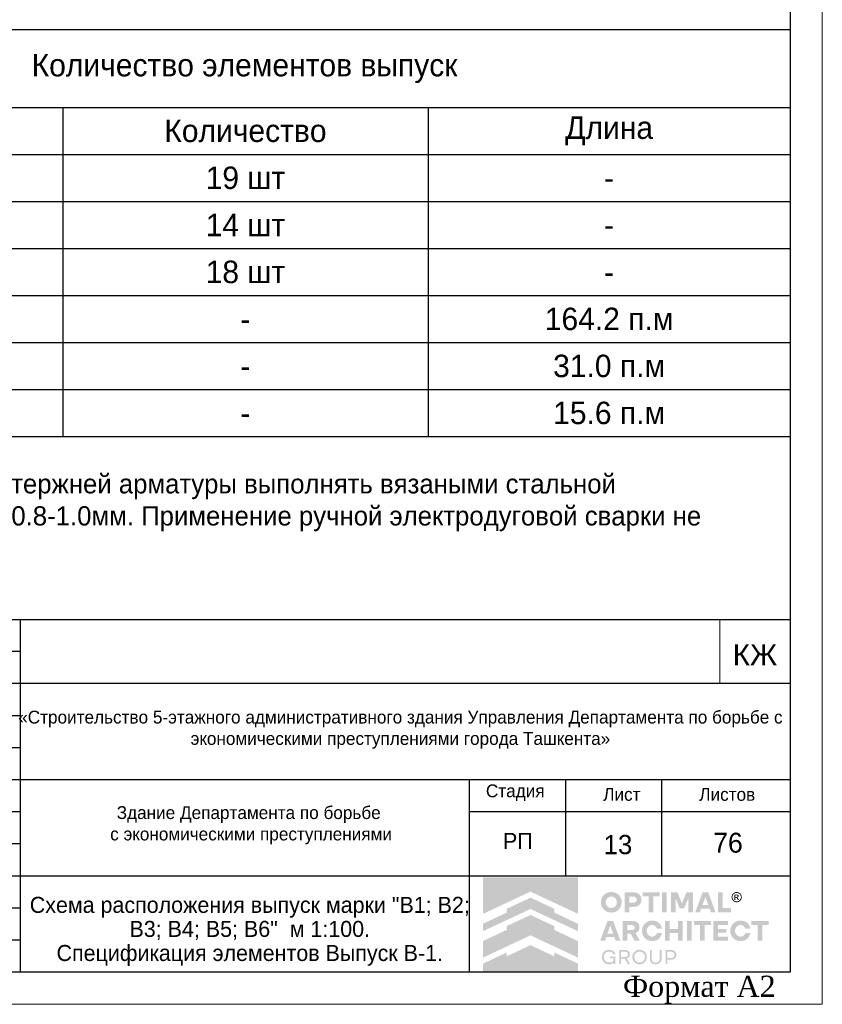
# Model space of a CAD drawing. Header units: millimetres. Extents: x -33345 to 4712671, y -3392 to 121473.
# Tile 176 of 256: x 961376 to 973888, y 44501 to 59853. Entities that reach past the tile are written whole.
import ezdxf

# ---------------------------------------------------------------- set-up
doc = ezdxf.new("R2010")
doc.units = ezdxf.units.MM
doc.layers.add('_линия', color=7, linetype='Continuous')
doc.layers.add('Маркировка', color=7, linetype='Continuous')
for name, color, linetype, lineweight in [('ACO-текст', 7, 'Continuous', 20), ('Lina', 7, 'Continuous', 20), ('Текст', 7, 'Continuous', 20)]:
    doc.layers.add(name, color=color, linetype=linetype, lineweight=lineweight)
doc.styles.add('ISO', font='isocpeui.ttf')
doc.styles.get("Standard").update_dxf_attribs({"font": 'arial.ttf'})
doc.styles.add('Times New Roman', font='times.ttf')
doc.styles.add('X-U-RW-01$0$StyleROMANS', font='GOTHIC.TTF')

# ---------------------------------------------------------------- blocks, each defined once
blk = doc.blocks.new('awe4tD')
at = {"layer": 'Lina', "ltscale": 10}
blk.add_lwpolyline([(-44239015, 22734378), (-44314815, 22734378), (-44314815, 22776378), (-44239015, 22776378)], close=True, dxfattribs=at)
at = {"layer": 'Lina', "lineweight": 30, "ltscale": 10}
blk.add_lwpolyline([(-44239515, 22734878), (-44312815, 22734878), (-44312815, 22775878), (-44239515, 22775878)], close=True, dxfattribs=at)
at = {"layer": 'Lina', "ltscale": 10, "insert": (-44242123, 22734824), "char_height": 330, "width": 2502.94, "attachment_point": 1, "style": 'Times New Roman'}
blk.add_mtext('Формат А2', dxfattribs=at)
blk = doc.blocks.new('logo')
at = {"true_color": 0x90e0ed}
h = blk.add_hatch(color=141, dxfattribs=at)
h.dxf.hatch_style = 1
h.paths.add_polyline_path([(5.672, 5.668), (0.009, 5.668), (0.009, 3.483), (1.425, 4.147), (2.84, 4.81), (4.256, 4.147), (5.672, 3.483)])
at = {"true_color": 0x212121}
h = blk.add_hatch(color=250, dxfattribs=at)
h.dxf.hatch_style = 1
h.paths.add_polyline_path([(8.107, 4.61), (8.086, 4.63), (8.064, 4.649), (8.041, 4.667), (8.017, 4.683), (7.992, 4.699), (7.967, 4.713), (7.94, 4.726), (7.912, 4.738), (7.884, 4.749), (7.855, 4.759), (7.825, 4.766), (7.795, 4.773), (7.763, 4.778), (7.732, 4.782), (7.7, 4.784), (7.667, 4.785), (7.634, 4.784), (7.602, 4.782), (7.571, 4.778), (7.54, 4.773), (7.51, 4.766), (7.48, 4.758), (7.451, 4.749), (7.422, 4.738), (7.394, 4.725), (7.367, 4.712), (7.341, 4.697), (7.316, 4.682), (7.292, 4.665), (7.269, 4.648), (7.247, 4.629), (7.226, 4.609), (7.206, 4.588), (7.187, 4.566), (7.169, 4.544), (7.153, 4.52), (7.137, 4.495), (7.122, 4.47), (7.109, 4.443), (7.097, 4.416), (7.086, 4.387), (7.076, 4.359), (7.068, 4.329), (7.061, 4.299), (7.056, 4.268), (7.053, 4.237), (7.05, 4.205), (7.05, 4.173), (7.05, 4.14), (7.053, 4.108), (7.056, 4.077), (7.061, 4.047), (7.068, 4.016), (7.076, 3.987), (7.086, 3.958), (7.097, 3.93), (7.109, 3.903), (7.122, 3.876), (7.137, 3.85), (7.153, 3.826), (7.169, 3.802), (7.187, 3.779), (7.206, 3.757), (7.226, 3.736), (7.247, 3.716), (7.269, 3.697), (7.292, 3.679), (7.316, 3.662), (7.341, 3.647), (7.367, 3.633), (7.394, 3.619), (7.422, 3.607), (7.451, 3.596), (7.48, 3.587), (7.51, 3.579), (7.54, 3.573), (7.571, 3.568), (7.602, 3.564), (7.634, 3.562), (7.667, 3.561), (7.7, 3.562), (7.732, 3.564), (7.763, 3.568), (7.795, 3.573), (7.825, 3.579), (7.855, 3.587), (7.884, 3.596), (7.912, 3.607), (7.94, 3.619), (7.967, 3.633), (7.992, 3.647), (8.017, 3.662), (8.041, 3.679), (8.064, 3.697), (8.086, 3.716), (8.107, 3.736), (8.127, 3.757), (8.146, 3.779), (8.164, 3.802), (8.181, 3.826), (8.196, 3.85), (8.211, 3.876), (8.224, 3.903), (8.237, 3.93), (8.248, 3.958), (8.257, 3.987), (8.265, 4.016), (8.272, 4.047), (8.277, 4.077), (8.281, 4.108), (8.283, 4.14), (8.284, 4.173), (8.283, 4.205), (8.281, 4.237), (8.277, 4.268), (8.272, 4.299), (8.265, 4.329), (8.257, 4.359), (8.248, 4.387), (8.237, 4.416), (8.224, 4.443), (8.211, 4.47), (8.196, 4.495), (8.181, 4.52), (8.164, 4.544), (8.146, 4.567), (8.127, 4.589)])
h.paths.add_polyline_path([(7.841, 4.464), (7.854, 4.455), (7.867, 4.446), (7.879, 4.436), (7.891, 4.426), (7.902, 4.415), (7.913, 4.403), (7.923, 4.391), (7.933, 4.379), (7.942, 4.366), (7.95, 4.352), (7.958, 4.338), (7.965, 4.324), (7.972, 4.308), (7.977, 4.293), (7.982, 4.277), (7.987, 4.261), (7.99, 4.244), (7.993, 4.228), (7.995, 4.21), (7.996, 4.193), (7.996, 4.175), (7.996, 4.157), (7.995, 4.139), (7.993, 4.121), (7.99, 4.104), (7.987, 4.088), (7.982, 4.071), (7.977, 4.055), (7.972, 4.039), (7.965, 4.024), (7.958, 4.009), (7.95, 3.994), (7.942, 3.981), (7.933, 3.967), (7.923, 3.955), (7.913, 3.942), (7.902, 3.931), (7.891, 3.92), (7.879, 3.909), (7.867, 3.9), (7.854, 3.891), (7.841, 3.882), (7.827, 3.874), (7.813, 3.867), (7.798, 3.86), (7.783, 3.854), (7.767, 3.849), (7.751, 3.844), (7.735, 3.841), (7.718, 3.838), (7.701, 3.836), (7.684, 3.835), (7.667, 3.834), (7.649, 3.835), (7.632, 3.836), (7.615, 3.838), (7.598, 3.841), (7.582, 3.844), (7.566, 3.849), (7.551, 3.854), (7.535, 3.86), (7.521, 3.867), (7.506, 3.874), (7.492, 3.882), (7.479, 3.891), (7.466, 3.9), (7.454, 3.909), (7.442, 3.92), (7.431, 3.931), (7.42, 3.942), (7.41, 3.955), (7.4, 3.967), (7.391, 3.981), (7.383, 3.994), (7.375, 4.009), (7.368, 4.024), (7.362, 4.039), (7.356, 4.055), (7.351, 4.071), (7.347, 4.088), (7.343, 4.104), (7.34, 4.121), (7.338, 4.139), (7.337, 4.157), (7.337, 4.175), (7.337, 4.193), (7.338, 4.21), (7.34, 4.228), (7.343, 4.244), (7.347, 4.261), (7.351, 4.277), (7.356, 4.293), (7.362, 4.308), (7.368, 4.324), (7.375, 4.338), (7.383, 4.352), (7.391, 4.366), (7.4, 4.379), (7.41, 4.391), (7.42, 4.403), (7.431, 4.415), (7.442, 4.426), (7.454, 4.436), (7.466, 4.446), (7.479, 4.455), (7.492, 4.464), (7.506, 4.472), (7.521, 4.479), (7.535, 4.486), (7.551, 4.492), (7.566, 4.497), (7.582, 4.501), (7.598, 4.505), (7.615, 4.508), (7.632, 4.51), (7.649, 4.511), (7.667, 4.511), (7.684, 4.511), (7.701, 4.51), (7.718, 4.508), (7.735, 4.505), (7.751, 4.501), (7.767, 4.497), (7.783, 4.492), (7.798, 4.486), (7.813, 4.479), (7.827, 4.472)], flags=16)
h.paths.add_polyline_path([(9.335, 4.648), (9.319, 4.662), (9.301, 4.675), (9.283, 4.687), (9.264, 4.698), (9.245, 4.709), (9.224, 4.719), (9.203, 4.728), (9.181, 4.736), (9.158, 4.743), (9.134, 4.749), (9.11, 4.755), (9.085, 4.759), (9.059, 4.762), (9.032, 4.765), (9.005, 4.766), (8.977, 4.767), (8.47, 4.767), (8.47, 3.579), (8.75, 3.579), (8.75, 3.898), (8.977, 3.898), (9.005, 3.898), (9.032, 3.9), (9.059, 3.902), (9.085, 3.906), (9.11, 3.91), (9.134, 3.915), (9.158, 3.921), (9.181, 3.928), (9.203, 3.936), (9.224, 3.945), (9.245, 3.954), (9.264, 3.965), (9.283, 3.976), (9.301, 3.988), (9.319, 4.001), (9.335, 4.014), (9.35, 4.029), (9.365, 4.044), (9.379, 4.059), (9.391, 4.076), (9.403, 4.093), (9.414, 4.111), (9.424, 4.13), (9.432, 4.15), (9.44, 4.17), (9.447, 4.191), (9.453, 4.212), (9.458, 4.234), (9.461, 4.257), (9.464, 4.28), (9.466, 4.304), (9.466, 4.329), (9.466, 4.353), (9.464, 4.377), (9.461, 4.401), (9.458, 4.424), (9.453, 4.446), (9.447, 4.468), (9.44, 4.489), (9.432, 4.51), (9.424, 4.53), (9.414, 4.549), (9.403, 4.567), (9.391, 4.585), (9.379, 4.602), (9.365, 4.618), (9.35, 4.633)])
h.paths.add_polyline_path([(8.75, 4.511), (8.959, 4.511), (8.984, 4.511), (9.008, 4.508), (9.031, 4.505), (9.052, 4.499), (9.071, 4.492), (9.09, 4.484), (9.106, 4.474), (9.121, 4.463), (9.135, 4.45), (9.147, 4.436), (9.156, 4.421), (9.165, 4.404), (9.171, 4.387), (9.175, 4.368), (9.178, 4.348), (9.179, 4.327), (9.178, 4.306), (9.175, 4.287), (9.171, 4.268), (9.165, 4.251), (9.156, 4.235), (9.147, 4.22), (9.135, 4.206), (9.121, 4.193), (9.106, 4.182), (9.09, 4.172), (9.071, 4.164), (9.052, 4.157), (9.031, 4.151), (9.008, 4.148), (8.984, 4.145), (8.959, 4.144), (8.75, 4.144)], flags=16)
h.paths.add_polyline_path([(10.558, 4.767), (9.528, 4.767), (9.528, 4.529), (9.904, 4.529), (9.904, 3.579), (10.182, 3.579), (10.182, 4.529), (10.558, 4.529)])
h.paths.add_polyline_path([(10.975, 4.767), (10.695, 4.767), (10.695, 3.579), (10.975, 3.579)])
h.paths.add_polyline_path([(11.611, 4.767), (11.223, 4.767), (11.223, 3.579), (11.498, 3.579), (11.498, 4.426), (11.751, 3.806), (12.012, 3.806), (12.267, 4.426), (12.267, 3.579), (12.542, 3.579), (12.542, 4.767), (12.154, 4.767), (11.882, 4.116)])
h.paths.add_polyline_path([(13.451, 4.767), (13.116, 4.767), (12.68, 3.579), (12.959, 3.579), (13.038, 3.799), (13.529, 3.799), (13.609, 3.579), (13.888, 3.579)])
h.paths.add_polyline_path([(13.285, 4.487), (13.457, 4.01), (13.111, 4.01)], flags=16)
h.paths.add_polyline_path([(14.306, 4.767), (14.026, 4.767), (14.026, 3.579), (14.808, 3.579), (14.808, 3.827), (14.306, 3.827)])
h.paths.add_polyline_path([(15.871, 2.84), (15.857, 2.86), (15.841, 2.879), (15.825, 2.898), (15.808, 2.916), (15.79, 2.933), (15.771, 2.949), (15.752, 2.964), (15.731, 2.978), (15.71, 2.992), (15.688, 3.004), (15.666, 3.016), (15.643, 3.027), (15.619, 3.037), (15.594, 3.046), (15.569, 3.053), (15.543, 3.06), (15.516, 3.066), (15.49, 3.071), (15.462, 3.074), (15.434, 3.077), (15.406, 3.079), (15.377, 3.079), (15.344, 3.078), (15.312, 3.076), (15.281, 3.072), (15.25, 3.067), (15.22, 3.061), (15.191, 3.052), (15.162, 3.043), (15.134, 3.031), (15.106, 3.019), (15.08, 3.005), (15.054, 2.991), (15.03, 2.975), (15.006, 2.958), (14.984, 2.94), (14.962, 2.921), (14.942, 2.901), (14.922, 2.88), (14.903, 2.858), (14.886, 2.835), (14.869, 2.811), (14.854, 2.787), (14.84, 2.761), (14.827, 2.734), (14.815, 2.707), (14.804, 2.679), (14.795, 2.65), (14.787, 2.621), (14.78, 2.591), (14.775, 2.561), (14.772, 2.53), (14.769, 2.499), (14.769, 2.468), (14.769, 2.436), (14.772, 2.405), (14.775, 2.374), (14.78, 2.344), (14.787, 2.314), (14.795, 2.285), (14.804, 2.256), (14.815, 2.228), (14.827, 2.201), (14.84, 2.174), (14.854, 2.149), (14.869, 2.124), (14.886, 2.1), (14.903, 2.077), (14.922, 2.055), (14.942, 2.034), (14.962, 2.014), (14.984, 1.995), (15.006, 1.977), (15.03, 1.96), (15.054, 1.945), (15.08, 1.93), (15.106, 1.916), (15.134, 1.904), (15.162, 1.893), (15.191, 1.883), (15.22, 1.875), (15.25, 1.868), (15.281, 1.863), (15.312, 1.859), (15.344, 1.857), (15.377, 1.856), (15.406, 1.856), (15.434, 1.858), (15.462, 1.861), (15.49, 1.864), (15.516, 1.869), (15.543, 1.875), (15.569, 1.882), (15.594, 1.89), (15.619, 1.898), (15.643, 1.908), (15.666, 1.919), (15.688, 1.931), (15.71, 1.943), (15.731, 1.957), (15.752, 1.971), (15.771, 1.986), (15.79, 2.002), (15.808, 2.019), (15.825, 2.037), (15.841, 2.056), (15.857, 2.075), (15.871, 2.096), (15.885, 2.117), (15.898, 2.139), (15.91, 2.161), (15.921, 2.185), (15.93, 2.209), (15.939, 2.233), (15.947, 2.259), (15.953, 2.284), (15.959, 2.311), (15.964, 2.338), (15.668, 2.338), (15.659, 2.314), (15.649, 2.291), (15.638, 2.269), (15.625, 2.249), (15.61, 2.23), (15.594, 2.213), (15.576, 2.196), (15.557, 2.181), (15.536, 2.168), (15.515, 2.156), (15.493, 2.146), (15.471, 2.138), (15.448, 2.132), (15.424, 2.127), (15.4, 2.125), (15.375, 2.124), (15.358, 2.124), (15.342, 2.125), (15.326, 2.127), (15.31, 2.13), (15.294, 2.134), (15.279, 2.139), (15.264, 2.144), (15.249, 2.15), (15.235, 2.157), (15.221, 2.165), (15.207, 2.173), (15.195, 2.182), (15.182, 2.191), (15.17, 2.201), (15.159, 2.212), (15.148, 2.223), (15.138, 2.235), (15.128, 2.247), (15.119, 2.26), (15.11, 2.273), (15.102, 2.287), (15.094, 2.302), (15.087, 2.316), (15.081, 2.332), (15.075, 2.348), (15.07, 2.364), (15.066, 2.381), (15.062, 2.397), (15.059, 2.414), (15.057, 2.432), (15.056, 2.45), (15.056, 2.468), (15.056, 2.486), (15.057, 2.503), (15.059, 2.521), (15.062, 2.538), (15.066, 2.555), (15.07, 2.571), (15.075, 2.587), (15.081, 2.603), (15.087, 2.619), (15.094, 2.634), (15.102, 2.648), (15.11, 2.662), (15.119, 2.675), (15.128, 2.688), (15.138, 2.7), (15.148, 2.712), (15.159, 2.723), (15.17, 2.734), (15.182, 2.744), (15.195, 2.753), (15.207, 2.762), (15.221, 2.77), (15.235, 2.778), (15.249, 2.785), (15.264, 2.791), (15.279, 2.797), (15.294, 2.801), (15.31, 2.805), (15.326, 2.808), (15.342, 2.81), (15.358, 2.811), (15.375, 2.812), (15.4, 2.811), (15.424, 2.808), (15.448, 2.803), (15.471, 2.797), (15.493, 2.789), (15.515, 2.779), (15.536, 2.767), (15.557, 2.754), (15.576, 2.739), (15.594, 2.722), (15.61, 2.705), (15.625, 2.686), (15.638, 2.666), (15.649, 2.644), (15.659, 2.621), (15.668, 2.597), (15.964, 2.597), (15.959, 2.624), (15.953, 2.651), (15.947, 2.677), (15.939, 2.702), (15.93, 2.726), (15.921, 2.75), (15.91, 2.774), (15.898, 2.796), (15.885, 2.818)])
h.paths.add_polyline_path([(14.632, 3.061), (13.76, 3.061), (13.76, 1.874), (14.632, 1.874), (14.632, 2.122), (14.04, 2.122), (14.04, 2.359), (14.528, 2.359), (14.528, 2.572), (14.04, 2.572), (14.04, 2.813), (14.632, 2.813)])
h.paths.add_polyline_path([(13.624, 3.061), (12.593, 3.061), (12.593, 2.824), (12.969, 2.824), (12.969, 1.874), (13.248, 1.874), (13.248, 2.824), (13.624, 2.824)])
h.paths.add_polyline_path([(12.457, 3.061), (12.177, 3.061), (12.177, 1.874), (12.457, 1.874)])
h.paths.add_polyline_path([(11.929, 3.061), (11.648, 3.061), (11.648, 2.572), (11.147, 2.572), (11.147, 3.061), (10.867, 3.061), (10.867, 1.874), (11.147, 1.874), (11.147, 2.329), (11.648, 2.329), (11.648, 1.874), (11.929, 1.874)])
h.paths.add_polyline_path([(10.624, 2.796), (10.611, 2.818), (10.597, 2.84), (10.583, 2.86), (10.567, 2.879), (10.551, 2.898), (10.534, 2.916), (10.516, 2.933), (10.497, 2.949), (10.477, 2.964), (10.457, 2.978), (10.436, 2.992), (10.414, 3.004), (10.392, 3.016), (10.368, 3.027), (10.344, 3.037), (10.32, 3.046), (10.294, 3.053), (10.269, 3.06), (10.242, 3.066), (10.215, 3.071), (10.188, 3.074), (10.16, 3.077), (10.132, 3.079), (10.103, 3.079), (10.07, 3.078), (10.038, 3.076), (10.007, 3.072), (9.976, 3.067), (9.946, 3.061), (9.917, 3.052), (9.888, 3.043), (9.86, 3.031), (9.832, 3.019), (9.806, 3.005), (9.78, 2.991), (9.756, 2.975), (9.732, 2.958), (9.71, 2.94), (9.688, 2.921), (9.667, 2.901), (9.648, 2.88), (9.629, 2.858), (9.612, 2.835), (9.595, 2.811), (9.58, 2.787), (9.566, 2.761), (9.553, 2.734), (9.541, 2.707), (9.53, 2.679), (9.52, 2.65), (9.512, 2.621), (9.506, 2.591), (9.501, 2.561), (9.497, 2.53), (9.495, 2.499), (9.494, 2.468), (9.495, 2.436), (9.497, 2.405), (9.501, 2.374), (9.506, 2.344), (9.512, 2.314), (9.52, 2.285), (9.53, 2.256), (9.541, 2.228), (9.553, 2.201), (9.566, 2.174), (9.58, 2.149), (9.595, 2.124), (9.612, 2.1), (9.629, 2.077), (9.648, 2.055), (9.667, 2.034), (9.688, 2.014), (9.71, 1.995), (9.732, 1.977), (9.756, 1.96), (9.78, 1.945), (9.806, 1.93), (9.832, 1.916), (9.86, 1.904), (9.888, 1.893), (9.917, 1.883), (9.946, 1.875), (9.976, 1.868), (10.007, 1.863), (10.038, 1.859), (10.07, 1.857), (10.103, 1.856), (10.132, 1.856), (10.16, 1.858), (10.188, 1.861), (10.215, 1.864), (10.242, 1.869), (10.269, 1.875), (10.294, 1.882), (10.32, 1.89), (10.344, 1.898), (10.368, 1.908), (10.392, 1.919), (10.414, 1.931), (10.436, 1.943), (10.457, 1.957), (10.477, 1.971), (10.497, 1.986), (10.516, 2.002), (10.534, 2.019), (10.551, 2.037), (10.567, 2.056), (10.583, 2.075), (10.597, 2.096), (10.611, 2.117), (10.624, 2.139), (10.636, 2.161), (10.646, 2.185), (10.656, 2.209), (10.665, 2.233), (10.673, 2.259), (10.679, 2.284), (10.685, 2.311), (10.689, 2.338), (10.393, 2.338), (10.385, 2.314), (10.375, 2.291), (10.364, 2.269), (10.351, 2.249), (10.336, 2.23), (10.32, 2.213), (10.302, 2.196), (10.282, 2.181), (10.262, 2.168), (10.241, 2.156), (10.219, 2.146), (10.197, 2.138), (10.174, 2.132), (10.15, 2.127), (10.126, 2.125), (10.101, 2.124), (10.084, 2.124), (10.068, 2.125), (10.052, 2.127), (10.036, 2.13), (10.02, 2.134), (10.005, 2.139), (9.99, 2.144), (9.975, 2.15), (9.961, 2.157), (9.947, 2.165), (9.933, 2.173), (9.92, 2.182), (9.908, 2.191), (9.896, 2.201), (9.885, 2.212), (9.874, 2.223), (9.864, 2.235), (9.854, 2.247), (9.844, 2.26), (9.836, 2.273), (9.828, 2.287), (9.82, 2.302), (9.813, 2.316), (9.806, 2.332), (9.801, 2.348), (9.796, 2.364), (9.791, 2.381), (9.788, 2.397), (9.785, 2.414), (9.783, 2.432), (9.782, 2.45), (9.782, 2.468), (9.782, 2.486), (9.783, 2.503), (9.785, 2.521), (9.788, 2.538), (9.791, 2.555), (9.796, 2.571), (9.801, 2.587), (9.806, 2.603), (9.813, 2.619), (9.82, 2.634), (9.828, 2.648), (9.836, 2.662), (9.844, 2.675), (9.854, 2.688), (9.864, 2.7), (9.874, 2.712), (9.885, 2.723), (9.896, 2.734), (9.908, 2.744), (9.92, 2.753), (9.933, 2.762), (9.947, 2.77), (9.961, 2.778), (9.975, 2.785), (9.99, 2.791), (10.005, 2.797), (10.02, 2.801), (10.036, 2.805), (10.052, 2.808), (10.068, 2.81), (10.084, 2.811), (10.101, 2.812), (10.126, 2.811), (10.15, 2.808), (10.174, 2.803), (10.197, 2.797), (10.219, 2.789), (10.241, 2.779), (10.262, 2.767), (10.282, 2.754), (10.302, 2.739), (10.32, 2.722), (10.336, 2.705), (10.351, 2.686), (10.364, 2.666), (10.375, 2.644), (10.385, 2.621), (10.393, 2.597), (10.689, 2.597), (10.685, 2.624), (10.679, 2.651), (10.673, 2.677), (10.665, 2.702), (10.656, 2.726), (10.646, 2.75), (10.636, 2.774)])
h.paths.add_polyline_path([(9.251, 2.936), (9.221, 2.962), (9.189, 2.986), (9.153, 3.006), (9.113, 3.023), (9.07, 3.037), (9.024, 3.047), (8.974, 3.055), (8.921, 3.06), (8.865, 3.061), (8.347, 3.061), (8.347, 1.874), (8.628, 1.874), (8.628, 2.294), (8.826, 2.294), (9.057, 1.874), (9.372, 1.874), (9.108, 2.335), (9.136, 2.346), (9.162, 2.359), (9.187, 2.374), (9.21, 2.39), (9.231, 2.407), (9.25, 2.425), (9.268, 2.445), (9.284, 2.466), (9.299, 2.488), (9.311, 2.512), (9.322, 2.537), (9.33, 2.563), (9.337, 2.59), (9.342, 2.619), (9.345, 2.649), (9.346, 2.68), (9.344, 2.725), (9.338, 2.766), (9.328, 2.805), (9.315, 2.842), (9.297, 2.876), (9.276, 2.907)])
h.paths.add_polyline_path([(8.949, 2.802), (8.967, 2.796), (8.984, 2.789), (8.999, 2.781), (9.012, 2.772), (9.024, 2.761), (9.035, 2.75), (9.044, 2.737), (9.051, 2.724), (9.056, 2.709), (9.06, 2.693), (9.063, 2.677), (9.064, 2.659), (9.063, 2.642), (9.06, 2.626), (9.056, 2.61), (9.051, 2.596), (9.044, 2.582), (9.035, 2.57), (9.024, 2.559), (9.012, 2.548), (8.999, 2.539), (8.984, 2.531), (8.967, 2.524), (8.949, 2.518), (8.93, 2.514), (8.909, 2.511), (8.887, 2.509), (8.863, 2.508), (8.628, 2.508), (8.628, 2.812), (8.863, 2.812), (8.887, 2.811), (8.909, 2.809), (8.93, 2.806)], flags=16)
h.paths.add_polyline_path([(7.773, 3.061), (7.438, 3.061), (7.002, 1.874), (7.28, 1.874), (7.36, 2.093), (7.851, 2.093), (7.931, 1.874), (8.209, 1.874)])
h.paths.add_polyline_path([(7.606, 2.781), (7.778, 2.304), (7.433, 2.304)], flags=16)
h.paths.add_polyline_path([(17.059, 3.061), (16.029, 3.061), (16.029, 2.824), (16.405, 2.824), (16.405, 1.874), (16.683, 1.874), (16.683, 2.824), (17.059, 2.824)])
at = {"true_color": 0xa7a9ac}
h = blk.add_hatch(color=253, dxfattribs=at)
h.dxf.hatch_style = 1
h.paths.add_polyline_path([(15.277, 4.754), (15.255, 4.763), (15.232, 4.77), (15.208, 4.776), (15.185, 4.779), (15.164, 4.781), (15.162, 4.781), (15.138, 4.781), (15.127, 4.78), (15.114, 4.779), (15.101, 4.777), (15.088, 4.775), (15.076, 4.772), (15.063, 4.769), (15.05, 4.765), (15.038, 4.76), (15.026, 4.755), (14.997, 4.739), (14.969, 4.721), (14.945, 4.701), (14.923, 4.679), (14.903, 4.654), (14.886, 4.628), (14.872, 4.599), (14.86, 4.567), (14.856, 4.553), (14.853, 4.539), (14.85, 4.525), (14.848, 4.51), (14.847, 4.496), (14.847, 4.481), (14.847, 4.466), (14.848, 4.452), (14.851, 4.426), (14.857, 4.402), (14.864, 4.378), (14.873, 4.355), (14.884, 4.333), (14.896, 4.312), (14.911, 4.291), (14.928, 4.272), (14.94, 4.259), (14.954, 4.247), (14.968, 4.236), (14.982, 4.225), (14.997, 4.216), (15.013, 4.207), (15.029, 4.2), (15.046, 4.193), (15.064, 4.187), (15.082, 4.182), (15.1, 4.179), (15.119, 4.176), (15.14, 4.175), (15.16, 4.175), (15.181, 4.176), (15.202, 4.179), (15.222, 4.183), (15.241, 4.188), (15.26, 4.195), (15.279, 4.203), (15.297, 4.212), (15.314, 4.222), (15.331, 4.234), (15.347, 4.247), (15.364, 4.263), (15.38, 4.28), (15.395, 4.298), (15.408, 4.317), (15.419, 4.337), (15.429, 4.358), (15.437, 4.38), (15.444, 4.403), (15.448, 4.418), (15.45, 4.433), (15.452, 4.448), (15.453, 4.463), (15.454, 4.466), (15.454, 4.49), (15.453, 4.501), (15.45, 4.523), (15.446, 4.544), (15.441, 4.565), (15.434, 4.586), (15.426, 4.605), (15.416, 4.624), (15.405, 4.643), (15.392, 4.661), (15.38, 4.676), (15.368, 4.69), (15.354, 4.703), (15.34, 4.715), (15.326, 4.726), (15.31, 4.736), (15.294, 4.745)])
h.paths.add_polyline_path([(15.249, 4.711), (15.292, 4.687), (15.329, 4.657), (15.36, 4.619), (15.383, 4.576), (15.398, 4.529), (15.403, 4.478), (15.398, 4.427), (15.383, 4.379), (15.36, 4.336), (15.329, 4.299), (15.291, 4.268), (15.248, 4.245), (15.2, 4.23), (15.149, 4.225), (15.099, 4.23), (15.051, 4.245), (15.009, 4.268), (14.971, 4.299), (14.941, 4.337), (14.917, 4.38), (14.903, 4.427), (14.897, 4.478), (14.903, 4.529), (14.917, 4.576), (14.941, 4.619), (14.972, 4.657), (15.009, 4.688), (15.052, 4.711), (15.099, 4.726), (15.15, 4.731), (15.201, 4.726)], flags=16)
h.paths.add_polyline_path([(15.197, 4.632), (15.209, 4.629), (15.219, 4.625), (15.227, 4.621), (15.235, 4.616), (15.242, 4.61), (15.249, 4.603), (15.254, 4.596), (15.259, 4.587), (15.263, 4.578), (15.267, 4.565), (15.269, 4.553), (15.269, 4.541), (15.267, 4.529), (15.264, 4.518), (15.259, 4.507), (15.252, 4.496), (15.244, 4.486), (15.238, 4.48), (15.232, 4.475), (15.225, 4.471), (15.218, 4.467), (15.211, 4.464), (15.203, 4.461), (15.196, 4.459), (15.187, 4.458), (15.177, 4.456), (15.177, 4.456), (15.189, 4.449), (15.197, 4.445), (15.203, 4.439), (15.209, 4.433), (15.215, 4.426), (15.226, 4.413), (15.235, 4.399), (15.245, 4.386), (15.254, 4.372), (15.29, 4.313), (15.291, 4.311), (15.289, 4.31), (15.23, 4.31), (15.226, 4.312), (15.182, 4.389), (15.157, 4.425), (15.152, 4.43), (15.147, 4.435), (15.141, 4.439), (15.135, 4.442), (15.129, 4.445), (15.122, 4.447), (15.115, 4.448), (15.107, 4.448), (15.072, 4.449), (15.07, 4.449), (15.07, 4.311), (15.018, 4.311), (15.018, 4.636), (15.02, 4.637), (15.161, 4.635), (15.173, 4.635), (15.185, 4.634)], flags=0)
h.paths.add_polyline_path([(15.178, 4.588), (15.187, 4.584), (15.196, 4.579), (15.2, 4.576), (15.203, 4.572), (15.206, 4.568), (15.209, 4.564), (15.211, 4.559), (15.212, 4.554), (15.213, 4.549), (15.213, 4.544), (15.213, 4.538), (15.212, 4.533), (15.211, 4.528), (15.209, 4.523), (15.206, 4.518), (15.203, 4.514), (15.199, 4.51), (15.195, 4.506), (15.19, 4.503), (15.184, 4.5), (15.178, 4.499), (15.173, 4.497), (15.161, 4.495), (15.15, 4.494), (15.138, 4.494), (15.127, 4.494), (15.074, 4.493), (15.071, 4.493), (15.071, 4.592), (15.096, 4.592), (15.159, 4.591), (15.169, 4.59)], flags=0)
h.paths.add_polyline_path([(15.267, 4.565), (15.263, 4.578), (15.259, 4.587), (15.254, 4.596), (15.249, 4.603), (15.242, 4.61), (15.235, 4.616), (15.227, 4.621), (15.219, 4.625), (15.209, 4.629), (15.197, 4.632), (15.185, 4.634), (15.173, 4.635), (15.161, 4.635), (15.02, 4.637), (15.018, 4.636), (15.018, 4.311), (15.07, 4.311), (15.07, 4.449), (15.072, 4.449), (15.107, 4.448), (15.115, 4.448), (15.122, 4.447), (15.129, 4.445), (15.135, 4.442), (15.141, 4.439), (15.147, 4.435), (15.152, 4.43), (15.157, 4.425), (15.182, 4.389), (15.226, 4.312), (15.23, 4.31), (15.289, 4.31), (15.291, 4.311), (15.29, 4.313), (15.254, 4.372), (15.245, 4.386), (15.235, 4.399), (15.226, 4.413), (15.215, 4.426), (15.209, 4.433), (15.203, 4.439), (15.197, 4.445), (15.189, 4.449), (15.177, 4.456), (15.187, 4.458), (15.196, 4.459), (15.203, 4.461), (15.211, 4.464), (15.218, 4.467), (15.225, 4.471), (15.232, 4.475), (15.238, 4.48), (15.244, 4.486), (15.252, 4.496), (15.259, 4.507), (15.264, 4.518), (15.267, 4.529), (15.269, 4.541), (15.269, 4.553)], flags=0)
at = {"true_color": 0x1f2877}
h = blk.add_hatch(color=166, dxfattribs=at)
h.dxf.hatch_style = 1
h.paths.add_polyline_path([(2.84, 4.449), (1.425, 3.786), (1.425, 3.558), (0.009, 2.894), (0.009, 2.448), (1.425, 3.112), (2.84, 3.775), (4.256, 3.112), (5.672, 2.448), (5.672, 2.894), (4.256, 3.558), (4.256, 3.786)])
h.paths.add_polyline_path([(2.84, 3.415), (1.425, 2.751), (1.425, 2.523), (0.009, 1.86), (0.009, 0.873), (1.425, 1.536), (2.84, 2.199), (4.256, 1.536), (5.672, 0.873), (5.672, 1.86), (4.256, 2.523), (4.256, 2.751)])
h.paths.add_polyline_path([(2.84, 1.611), (1.425, 0.947), (1.425, 1.176), (0.009, 0.512), (0.009, 0.005), (5.672, 0.005), (5.672, 0.512), (4.256, 1.176), (4.256, 0.947)])
at = {"true_color": 0xa7a9ac}
h = blk.add_hatch(color=253, dxfattribs=at)
h.dxf.hatch_style = 1
h.paths.add_polyline_path([(15.242, 4.61), (15.235, 4.616), (15.227, 4.621), (15.219, 4.625), (15.209, 4.629), (15.197, 4.632), (15.185, 4.634), (15.173, 4.635), (15.161, 4.635), (15.02, 4.637), (15.018, 4.636), (15.018, 4.311), (15.07, 4.311), (15.07, 4.449), (15.072, 4.449), (15.107, 4.448), (15.115, 4.448), (15.122, 4.447), (15.129, 4.445), (15.135, 4.442), (15.141, 4.439), (15.147, 4.435), (15.152, 4.43), (15.157, 4.425), (15.182, 4.389), (15.226, 4.312), (15.23, 4.31), (15.289, 4.31), (15.291, 4.311), (15.29, 4.313), (15.254, 4.372), (15.245, 4.386), (15.235, 4.399), (15.226, 4.413), (15.215, 4.426), (15.209, 4.433), (15.203, 4.439), (15.197, 4.445), (15.189, 4.449), (15.177, 4.456), (15.187, 4.458), (15.196, 4.459), (15.203, 4.461), (15.211, 4.464), (15.218, 4.467), (15.225, 4.471), (15.232, 4.475), (15.238, 4.48), (15.244, 4.486), (15.252, 4.496), (15.259, 4.507), (15.264, 4.518), (15.267, 4.529), (15.269, 4.541), (15.269, 4.553), (15.267, 4.565), (15.263, 4.578), (15.259, 4.587), (15.254, 4.596), (15.249, 4.603)])
h.paths.add_polyline_path([(15.169, 4.59), (15.178, 4.588), (15.187, 4.584), (15.196, 4.579), (15.2, 4.576), (15.203, 4.572), (15.206, 4.568), (15.209, 4.564), (15.211, 4.559), (15.212, 4.554), (15.213, 4.549), (15.213, 4.544), (15.213, 4.538), (15.212, 4.533), (15.211, 4.528), (15.209, 4.523), (15.206, 4.518), (15.203, 4.514), (15.199, 4.51), (15.195, 4.506), (15.19, 4.503), (15.184, 4.5), (15.178, 4.499), (15.173, 4.497), (15.161, 4.495), (15.15, 4.494), (15.138, 4.494), (15.127, 4.494), (15.074, 4.493), (15.071, 4.493), (15.071, 4.592), (15.096, 4.592), (15.159, 4.591)], flags=16)
h = blk.add_hatch(color=253, dxfattribs=at)
h.dxf.hatch_style = 1
h.paths.add_polyline_path([(7.824, 1.219), (7.813, 1.23), (7.803, 1.24), (7.791, 1.249), (7.78, 1.258), (7.768, 1.267), (7.756, 1.275), (7.743, 1.283), (7.73, 1.29), (7.716, 1.297), (7.703, 1.303), (7.688, 1.309), (7.674, 1.314), (7.659, 1.319), (7.644, 1.323), (7.628, 1.326), (7.613, 1.329), (7.597, 1.332), (7.581, 1.334), (7.564, 1.335), (7.547, 1.336), (7.53, 1.336), (7.506, 1.335), (7.483, 1.334), (7.461, 1.331), (7.439, 1.328), (7.417, 1.323), (7.396, 1.317), (7.376, 1.31), (7.356, 1.302), (7.337, 1.293), (7.319, 1.284), (7.301, 1.273), (7.284, 1.262), (7.268, 1.25), (7.253, 1.237), (7.238, 1.224), (7.224, 1.21), (7.211, 1.195), (7.199, 1.179), (7.187, 1.163), (7.176, 1.146), (7.166, 1.129), (7.157, 1.11), (7.149, 1.092), (7.141, 1.073), (7.134, 1.053), (7.128, 1.033), (7.124, 1.012), (7.119, 0.991), (7.116, 0.97), (7.114, 0.949), (7.113, 0.927), (7.112, 0.904), (7.113, 0.88), (7.114, 0.857), (7.116, 0.834), (7.12, 0.811), (7.124, 0.789), (7.129, 0.768), (7.135, 0.747), (7.142, 0.727), (7.15, 0.707), (7.159, 0.688), (7.168, 0.67), (7.178, 0.652), (7.189, 0.636), (7.201, 0.62), (7.214, 0.605), (7.227, 0.59), (7.241, 0.577), (7.255, 0.564), (7.271, 0.552), (7.286, 0.54), (7.303, 0.53), (7.32, 0.52), (7.338, 0.511), (7.357, 0.503), (7.376, 0.496), (7.396, 0.49), (7.416, 0.485), (7.436, 0.48), (7.458, 0.477), (7.479, 0.475), (7.501, 0.473), (7.524, 0.473), (7.546, 0.473), (7.567, 0.474), (7.588, 0.476), (7.608, 0.479), (7.627, 0.483), (7.646, 0.488), (7.664, 0.493), (7.682, 0.5), (7.699, 0.507), (7.716, 0.514), (7.732, 0.523), (7.747, 0.532), (7.761, 0.541), (7.775, 0.551), (7.789, 0.562), (7.802, 0.574), (7.802, 0.485), (7.911, 0.485), (7.911, 0.921), (7.578, 0.921), (7.578, 0.827), (7.802, 0.827), (7.802, 0.709), (7.794, 0.695), (7.785, 0.681), (7.774, 0.668), (7.763, 0.656), (7.75, 0.645), (7.735, 0.634), (7.72, 0.624), (7.703, 0.615), (7.685, 0.606), (7.666, 0.599), (7.647, 0.593), (7.627, 0.588), (7.606, 0.584), (7.585, 0.581), (7.563, 0.58), (7.54, 0.579), (7.522, 0.579), (7.505, 0.58), (7.488, 0.582), (7.472, 0.585), (7.456, 0.588), (7.441, 0.592), (7.425, 0.597), (7.411, 0.602), (7.396, 0.608), (7.383, 0.615), (7.369, 0.622), (7.357, 0.63), (7.345, 0.639), (7.333, 0.648), (7.322, 0.658), (7.311, 0.668), (7.301, 0.679), (7.292, 0.69), (7.283, 0.702), (7.275, 0.715), (7.267, 0.728), (7.26, 0.741), (7.253, 0.756), (7.247, 0.77), (7.242, 0.786), (7.237, 0.801), (7.234, 0.817), (7.23, 0.834), (7.228, 0.851), (7.226, 0.868), (7.225, 0.886), (7.225, 0.904), (7.225, 0.921), (7.226, 0.938), (7.228, 0.954), (7.23, 0.97), (7.233, 0.986), (7.236, 1.001), (7.24, 1.016), (7.245, 1.031), (7.25, 1.046), (7.256, 1.06), (7.262, 1.074), (7.27, 1.087), (7.277, 1.099), (7.285, 1.112), (7.294, 1.123), (7.304, 1.135), (7.314, 1.145), (7.324, 1.155), (7.335, 1.165), (7.347, 1.174), (7.359, 1.182), (7.371, 1.19), (7.385, 1.197), (7.398, 1.204), (7.412, 1.21), (7.427, 1.215), (7.442, 1.22), (7.458, 1.223), (7.474, 1.226), (7.49, 1.228), (7.508, 1.229), (7.525, 1.23), (7.547, 1.229), (7.569, 1.227), (7.59, 1.224), (7.61, 1.219), (7.629, 1.214), (7.648, 1.207), (7.667, 1.199), (7.684, 1.189), (7.701, 1.178), (7.716, 1.166), (7.73, 1.154), (7.743, 1.14), (7.755, 1.125), (7.765, 1.109), (7.775, 1.091), (7.783, 1.073), (7.908, 1.073), (7.903, 1.089), (7.897, 1.104), (7.891, 1.118), (7.884, 1.132), (7.877, 1.146), (7.869, 1.159), (7.861, 1.172), (7.852, 1.185), (7.843, 1.197), (7.834, 1.208)])
h.paths.add_polyline_path([(8.756, 1.163), (8.751, 1.175), (8.746, 1.187), (8.74, 1.198), (8.733, 1.208), (8.725, 1.219), (8.717, 1.229), (8.709, 1.238), (8.7, 1.247), (8.69, 1.255), (8.68, 1.263), (8.669, 1.271), (8.658, 1.278), (8.646, 1.285), (8.634, 1.291), (8.621, 1.296), (8.608, 1.301), (8.594, 1.306), (8.579, 1.31), (8.565, 1.314), (8.549, 1.317), (8.534, 1.319), (8.517, 1.321), (8.501, 1.322), (8.484, 1.323), (8.466, 1.323), (8.136, 1.323), (8.136, 0.485), (8.245, 0.485), (8.245, 0.814), (8.464, 0.814), (8.654, 0.485), (8.783, 0.485), (8.579, 0.828), (8.602, 0.835), (8.623, 0.843), (8.643, 0.853), (8.662, 0.863), (8.679, 0.875), (8.695, 0.888), (8.709, 0.902), (8.723, 0.917), (8.734, 0.933), (8.744, 0.95), (8.753, 0.968), (8.76, 0.986), (8.766, 1.006), (8.769, 1.026), (8.772, 1.047), (8.773, 1.07), (8.772, 1.084), (8.771, 1.098), (8.77, 1.112), (8.767, 1.125), (8.764, 1.138), (8.761, 1.151)])
h.paths.add_polyline_path([(8.245, 1.223), (8.455, 1.223), (8.479, 1.223), (8.501, 1.221), (8.522, 1.218), (8.541, 1.213), (8.56, 1.207), (8.577, 1.2), (8.592, 1.192), (8.606, 1.182), (8.619, 1.171), (8.63, 1.159), (8.639, 1.146), (8.647, 1.132), (8.653, 1.117), (8.657, 1.101), (8.659, 1.084), (8.66, 1.066), (8.659, 1.047), (8.657, 1.03), (8.653, 1.014), (8.647, 0.999), (8.639, 0.985), (8.63, 0.972), (8.619, 0.96), (8.606, 0.949), (8.592, 0.94), (8.577, 0.931), (8.56, 0.924), (8.541, 0.918), (8.522, 0.914), (8.501, 0.911), (8.479, 0.909), (8.455, 0.908), (8.245, 0.908)], flags=16)
h.paths.add_polyline_path([(9.702, 1.165), (9.689, 1.181), (9.676, 1.197), (9.662, 1.212), (9.647, 1.226), (9.631, 1.239), (9.615, 1.252), (9.598, 1.263), (9.581, 1.274), (9.563, 1.285), (9.544, 1.294), (9.525, 1.303), (9.505, 1.311), (9.484, 1.317), (9.464, 1.323), (9.443, 1.328), (9.421, 1.331), (9.399, 1.334), (9.377, 1.336), (9.355, 1.336), (9.332, 1.336), (9.31, 1.334), (9.288, 1.331), (9.266, 1.328), (9.245, 1.323), (9.225, 1.317), (9.204, 1.311), (9.184, 1.303), (9.165, 1.294), (9.146, 1.285), (9.128, 1.274), (9.111, 1.263), (9.094, 1.252), (9.078, 1.239), (9.062, 1.226), (9.047, 1.212), (9.033, 1.197), (9.02, 1.181), (9.007, 1.165), (8.995, 1.148), (8.984, 1.131), (8.974, 1.113), (8.965, 1.094), (8.956, 1.075), (8.948, 1.055), (8.941, 1.034), (8.936, 1.014), (8.931, 0.993), (8.928, 0.971), (8.925, 0.949), (8.923, 0.927), (8.923, 0.904), (8.923, 0.882), (8.925, 0.859), (8.928, 0.838), (8.931, 0.816), (8.936, 0.795), (8.941, 0.774), (8.948, 0.754), (8.956, 0.734), (8.965, 0.715), (8.974, 0.696), (8.984, 0.678), (8.995, 0.66), (9.007, 0.644), (9.02, 0.628), (9.033, 0.612), (9.047, 0.597), (9.062, 0.583), (9.078, 0.57), (9.094, 0.557), (9.111, 0.545), (9.128, 0.534), (9.146, 0.524), (9.165, 0.514), (9.184, 0.506), (9.204, 0.498), (9.225, 0.491), (9.245, 0.486), (9.266, 0.481), (9.288, 0.477), (9.31, 0.475), (9.332, 0.473), (9.355, 0.473), (9.377, 0.473), (9.399, 0.475), (9.421, 0.477), (9.443, 0.481), (9.464, 0.486), (9.484, 0.491), (9.505, 0.498), (9.525, 0.506), (9.544, 0.514), (9.563, 0.524), (9.581, 0.534), (9.598, 0.545), (9.615, 0.557), (9.631, 0.57), (9.647, 0.583), (9.662, 0.597), (9.676, 0.612), (9.689, 0.628), (9.702, 0.644), (9.714, 0.66), (9.725, 0.678), (9.735, 0.696), (9.744, 0.715), (9.753, 0.734), (9.761, 0.754), (9.768, 0.774), (9.773, 0.795), (9.778, 0.816), (9.782, 0.838), (9.784, 0.859), (9.786, 0.882), (9.786, 0.904), (9.786, 0.927), (9.784, 0.949), (9.782, 0.971), (9.778, 0.993), (9.773, 1.014), (9.768, 1.034), (9.761, 1.055), (9.753, 1.075), (9.744, 1.094), (9.735, 1.113), (9.725, 1.131), (9.714, 1.148)])
h.paths.add_polyline_path([(9.126, 1.137), (9.136, 1.148), (9.148, 1.158), (9.16, 1.167), (9.172, 1.176), (9.185, 1.184), (9.198, 1.192), (9.212, 1.199), (9.227, 1.205), (9.242, 1.211), (9.257, 1.216), (9.272, 1.22), (9.288, 1.223), (9.304, 1.226), (9.321, 1.228), (9.337, 1.229), (9.355, 1.23), (9.372, 1.229), (9.388, 1.228), (9.405, 1.226), (9.421, 1.223), (9.437, 1.22), (9.452, 1.216), (9.467, 1.211), (9.482, 1.205), (9.497, 1.199), (9.511, 1.192), (9.524, 1.184), (9.537, 1.176), (9.549, 1.167), (9.561, 1.158), (9.573, 1.148), (9.583, 1.137), (9.594, 1.126), (9.604, 1.114), (9.613, 1.102), (9.621, 1.089), (9.629, 1.076), (9.637, 1.063), (9.644, 1.048), (9.65, 1.034), (9.655, 1.019), (9.66, 1.003), (9.664, 0.988), (9.668, 0.972), (9.67, 0.955), (9.672, 0.939), (9.673, 0.922), (9.674, 0.904), (9.673, 0.887), (9.672, 0.87), (9.67, 0.853), (9.668, 0.837), (9.664, 0.821), (9.66, 0.805), (9.655, 0.79), (9.65, 0.775), (9.644, 0.76), (9.637, 0.746), (9.629, 0.732), (9.621, 0.719), (9.613, 0.707), (9.604, 0.694), (9.594, 0.683), (9.583, 0.672), (9.573, 0.661), (9.561, 0.651), (9.549, 0.641), (9.537, 0.633), (9.524, 0.624), (9.511, 0.617), (9.497, 0.61), (9.482, 0.603), (9.467, 0.598), (9.452, 0.593), (9.437, 0.589), (9.421, 0.585), (9.405, 0.582), (9.388, 0.581), (9.372, 0.579), (9.355, 0.579), (9.337, 0.579), (9.321, 0.581), (9.304, 0.582), (9.288, 0.585), (9.272, 0.589), (9.257, 0.593), (9.242, 0.598), (9.227, 0.603), (9.212, 0.61), (9.198, 0.617), (9.185, 0.624), (9.172, 0.633), (9.16, 0.641), (9.148, 0.651), (9.136, 0.661), (9.126, 0.672), (9.115, 0.683), (9.105, 0.694), (9.096, 0.707), (9.088, 0.719), (9.08, 0.732), (9.072, 0.746), (9.065, 0.76), (9.059, 0.775), (9.054, 0.79), (9.049, 0.805), (9.045, 0.821), (9.041, 0.837), (9.039, 0.853), (9.037, 0.87), (9.036, 0.887), (9.035, 0.904), (9.036, 0.922), (9.037, 0.939), (9.039, 0.955), (9.041, 0.972), (9.045, 0.988), (9.049, 1.003), (9.054, 1.019), (9.059, 1.034), (9.065, 1.048), (9.072, 1.063), (9.08, 1.076), (9.088, 1.089), (9.096, 1.102), (9.105, 1.114), (9.115, 1.126)], flags=16)
h.paths.add_polyline_path([(10.079, 1.323), (9.97, 1.323), (9.97, 0.817), (9.97, 0.797), (9.972, 0.778), (9.973, 0.759), (9.976, 0.741), (9.979, 0.723), (9.983, 0.705), (9.988, 0.689), (9.994, 0.672), (10, 0.656), (10.007, 0.641), (10.015, 0.627), (10.023, 0.613), (10.032, 0.6), (10.042, 0.587), (10.052, 0.575), (10.063, 0.564), (10.074, 0.553), (10.086, 0.543), (10.099, 0.534), (10.113, 0.525), (10.127, 0.517), (10.141, 0.51), (10.156, 0.503), (10.172, 0.496), (10.189, 0.491), (10.205, 0.486), (10.223, 0.482), (10.241, 0.479), (10.259, 0.476), (10.278, 0.474), (10.298, 0.473), (10.318, 0.473), (10.338, 0.473), (10.358, 0.474), (10.377, 0.476), (10.395, 0.479), (10.413, 0.482), (10.43, 0.486), (10.447, 0.491), (10.464, 0.496), (10.479, 0.503), (10.495, 0.51), (10.509, 0.517), (10.523, 0.525), (10.536, 0.534), (10.549, 0.543), (10.561, 0.553), (10.573, 0.564), (10.583, 0.575), (10.593, 0.587), (10.603, 0.6), (10.612, 0.613), (10.62, 0.627), (10.628, 0.641), (10.635, 0.656), (10.641, 0.672), (10.646, 0.689), (10.651, 0.705), (10.655, 0.723), (10.659, 0.741), (10.661, 0.759), (10.663, 0.778), (10.664, 0.797), (10.665, 0.817), (10.665, 1.323), (10.556, 1.323), (10.556, 0.817), (10.555, 0.788), (10.552, 0.761), (10.547, 0.736), (10.54, 0.713), (10.531, 0.691), (10.521, 0.671), (10.508, 0.653), (10.494, 0.636), (10.477, 0.621), (10.46, 0.608), (10.44, 0.597), (10.419, 0.589), (10.396, 0.582), (10.372, 0.577), (10.346, 0.574), (10.318, 0.573), (10.29, 0.574), (10.264, 0.577), (10.24, 0.582), (10.217, 0.589), (10.196, 0.597), (10.176, 0.608), (10.158, 0.621), (10.142, 0.636), (10.127, 0.653), (10.114, 0.671), (10.103, 0.691), (10.095, 0.713), (10.088, 0.736), (10.083, 0.761), (10.08, 0.788), (10.079, 0.817)])
h.paths.add_polyline_path([(11.497, 1.203), (11.488, 1.214), (11.479, 1.225), (11.469, 1.235), (11.459, 1.245), (11.448, 1.254), (11.437, 1.262), (11.425, 1.27), (11.412, 1.278), (11.399, 1.285), (11.385, 1.291), (11.371, 1.297), (11.356, 1.303), (11.341, 1.308), (11.326, 1.312), (11.309, 1.315), (11.293, 1.318), (11.276, 1.321), (11.259, 1.322), (11.241, 1.323), (11.223, 1.323), (10.911, 1.323), (10.911, 0.485), (11.02, 0.485), (11.02, 0.742), (11.223, 0.742), (11.241, 0.742), (11.259, 0.743), (11.276, 0.745), (11.293, 0.747), (11.309, 0.75), (11.326, 0.754), (11.341, 0.758), (11.356, 0.763), (11.371, 0.769), (11.385, 0.775), (11.399, 0.781), (11.412, 0.789), (11.425, 0.796), (11.437, 0.805), (11.448, 0.814), (11.459, 0.823), (11.469, 0.833), (11.479, 0.843), (11.488, 0.854), (11.497, 0.866), (11.505, 0.878), (11.512, 0.89), (11.519, 0.903), (11.525, 0.916), (11.53, 0.93), (11.535, 0.944), (11.539, 0.959), (11.542, 0.973), (11.545, 0.988), (11.546, 1.004), (11.548, 1.02), (11.548, 1.036), (11.548, 1.052), (11.546, 1.067), (11.545, 1.083), (11.542, 1.098), (11.539, 1.112), (11.535, 1.127), (11.53, 1.14), (11.525, 1.154), (11.519, 1.167), (11.512, 1.18), (11.505, 1.192)])
h.paths.add_polyline_path([(11.02, 1.223), (11.211, 1.223), (11.236, 1.223), (11.26, 1.22), (11.282, 1.216), (11.303, 1.21), (11.323, 1.203), (11.342, 1.194), (11.359, 1.184), (11.375, 1.171), (11.389, 1.158), (11.401, 1.143), (11.412, 1.128), (11.42, 1.111), (11.427, 1.093), (11.431, 1.074), (11.434, 1.054), (11.435, 1.033), (11.434, 1.012), (11.431, 0.992), (11.427, 0.973), (11.42, 0.955), (11.412, 0.938), (11.401, 0.922), (11.389, 0.907), (11.375, 0.894), (11.359, 0.882), (11.342, 0.871), (11.323, 0.862), (11.303, 0.855), (11.282, 0.849), (11.26, 0.845), (11.236, 0.843), (11.211, 0.842), (11.02, 0.842)], flags=16)
blk = doc.blocks.new('medgor')
at = {"ltscale": 25}
for p, q in [((-44004634, 22929075), (-44004634, 22934575)), ((-44004634, 22934075), (-44011134, 22934075)), ((-43992634, 22933575), (-44011134, 22933575)), ((-44004634, 22933075), (-44011134, 22933075)), ((-44004634, 22932575), (-44011134, 22932575)), ((-43992634, 22932075), (-44011134, 22932075)), ((-43997634, 22929075), (-43997634, 22932075)), ((-43996134, 22930575), (-43996134, 22932075)), ((-43994634, 22930575), (-43994634, 22932075)), ((-44004634, 22931575), (-44011134, 22931575)), ((-43992634, 22931575), (-43997634, 22931575)), ((-44004634, 22931075), (-44011134, 22931075)), ((-43992634, 22930575), (-44011134, 22930575)), ((-44004634, 22930075), (-44011134, 22930075)), ((-44004634, 22929575), (-44011134, 22929575))]:
    blk.add_line(p, q, dxfattribs=at)
at = {"linetype": 'Continuous', "lineweight": 0}
for p, q in [((-43992634, 22934575), (-43993734, 22934575)), ((-43993734, 22934575), (-43993734, 22933575))]:
    blk.add_line(p, q, dxfattribs=at)
at = {"ltscale": 25}
blk.add_lwpolyline([(-44011134, 22934575), (-43992634, 22934575), (-43992634, 22929075), (-44011134, 22929075)], close=True, dxfattribs=at)
at = {"xscale": 261.1155435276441, "yscale": 261.1155435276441, "zscale": 261.1155435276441}
blk.add_blockref('logo', (-43997425, 22929076), dxfattribs=at)
at = {"color": 7, "linetype": 'Continuous', "lineweight": 0, "ltscale": 4, "insert": (-43993184, 22934025), "char_height": 330, "width": 1100, "attachment_point": 5}
blk.add_mtext('{\\C256;КЖ}', dxfattribs=at)
at = {"layer": 'Текст', "style": 'X-U-RW-01$0$StyleROMANS'}
blk.add_text('76', height=310.7, dxfattribs=at).set_placement((-43993836, 22930939))
at = {"layer": 'Текст', "attachment_point": 8, "style": 'X-U-RW-01$0$StyleROMANS'}
for s, insert, char_height, width in [('\\pxqc;«Строительство 5-этажного административного здания Управления Департамента по борьбе с экономическими преступлениями города Ташкента»', (-43998711, 22932559), 200, 11910.39), ('Стадия', (-43996921, 22931745), 200, 748.42), ('Лист', (-43995259, 22931745), 200, 748.42), ('Листов', (-43993616, 22931745), 200, 748.42), ('Здание Департамента по борьбе\\P с экономическими преступлениями', (-44001076, 22931070), 200, 11910.39), ('РП', (-43996880, 22930997), 250, 748.42)]:
    blk.add_mtext(s, dxfattribs=dict(at, insert=insert, char_height=char_height, width=width))
blk = doc.blocks.new('*T1285')
at = {"color": 0, "linetype": 'ByBlock', "lineweight": -2, "transparency": 16777216}
for p, q in [((0, 0), (17014, 0)), ((0, 0), (0, -6345)), ((17014, 0), (17014, -6345)), ((0, -1213), (17014, -1213)), ((5675, -1213), (5675, -6345)), ((11368, -1213), (11368, -6345)), ((0, -1946), (17014, -1946)), ((0, -2679), (17014, -2679)), ((0, -3412), (17014, -3412)), ((0, -4145), (17014, -4145)), ((0, -4878), (17014, -4878)), ((0, -5612), (17014, -5612)), ((0, -6345), (17014, -6345))]:
    blk.add_line(p, q, dxfattribs=at)
at = {"color": 0, "lineweight": 25, "transparency": 16777216, "char_height": 350, "attachment_point": 5, "style": 'X-U-RW-01$0$StyleROMANS'}
for s, insert, width in [('Количество {\\C256;элементов} выпуск', (8507, -606), 17011.17), ('{\\C256;Позитция}', (2838, -1579), 5672.25), ('{\\C256;Количество}', (8521, -1579), 5689.54), ('{\\C256;Длина}', (14191, -1579), 5643.62), ('{\\C256;В-1}', (2838, -2312), 5672.25), ('{\\C256;19 шт}', (8521, -2312), 5689.54), ('{\\C256;-}', (14191, -2312), 5643.62), ('{\\C256;В-2}', (2838, -3045), 5672.25), ('{\\C256;14 шт}', (8521, -3045), 5689.54), ('{\\C256;-}', (14191, -3045), 5643.62), ('{\\C256;В-3', (2838, -3779), 5672.25), ('{\\C256;18 шт}', (8521, -3779), 5689.54), ('-', (14191, -3779), 5643.62), ('{\\C256;В-4', (2838, -4512), 5672.25), ('{\\C256;164.2 п.м}', (14191, -4512), 5643.62), ('-', (8521, -4512), 5689.54), ('{\\C256;31.0 п.м}', (14191, -5245), 5643.62), ('{\\C256;В-5', (2838, -5245), 5672.25), ('-', (8521, -5245), 5689.54), ('{\\C256;В-6', (2838, -5978), 5672.25), ('{\\C256;15.6 п.м}', (14191, -5978), 5643.62), ('-', (8521, -5978), 5689.54)]:
    blk.add_mtext(s, dxfattribs=dict(at, insert=insert, width=width))

msp = doc.modelspace()

# ---------------------------------------------------------------- block references
for name, p in [('awe4tD', (45212903.28, -22689876.566)), ('*T1285', (956374.351, 59697.651)), ('medgor', (44966022.514, -22884073.497))]:
    msp.add_blockref(name, p)

# ---------------------------------------------------------------- texts
at = {"insert": (328516.802, 47688.501), "char_height": 300, "width": 15750.75644, "attachment_point": 1, "style": 'ISO'}
msp.add_mtext('\\pi2734.5;{\\H1.33333x;Примечание:\\H1.25003x; \\P\\pi0;}1. Данный лист читать совместно с листом {\\C1;КР-3.\\P}2. Бетонирование допускается после установки всех выпускаемых стержней в вертикальные конструкции.', dxfattribs=at)
at = {"layer": '_линия', "style": 'X-U-RW-01$0$StyleROMANS'}
msp.add_text('13', height=300, dxfattribs=at).set_placement((970479.304, 46842.173))
at = {"layer": 'ACO-текст', "insert": (955506.076, 52767.054), "char_height": 300, "width": 17209.24487, "attachment_point": 1, "style": 'X-U-RW-01$0$StyleROMANS'}
msp.add_mtext('\\A1;\\pi-600,l600,t600;1.^IСоединения пересечений стержней арматуры выполнять вязаными стальной отожженной проволокой d=0.8-1.0мм. Применение ручной электродуговой сварки не допускается!\\P{\\A0;\\C0;2.^IДанный лист см. с л. КЖ-}', dxfattribs=at)
at = {"layer": 'Маркировка', "insert": (964963.25, 45638.956), "char_height": 250, "width": 6846.97491, "attachment_point": 5, "line_spacing_factor": 0.9, "style": 'X-U-RW-01$0$StyleROMANS'}
msp.add_mtext('Схема расположения выпуск марки "В1; В2; В3; В4; В5; В6"  м 1:100.\\P{\\C0;Спецификация элементов Выпуск В-1.}', dxfattribs=at)

doc.saveas('drawing.dxf')
